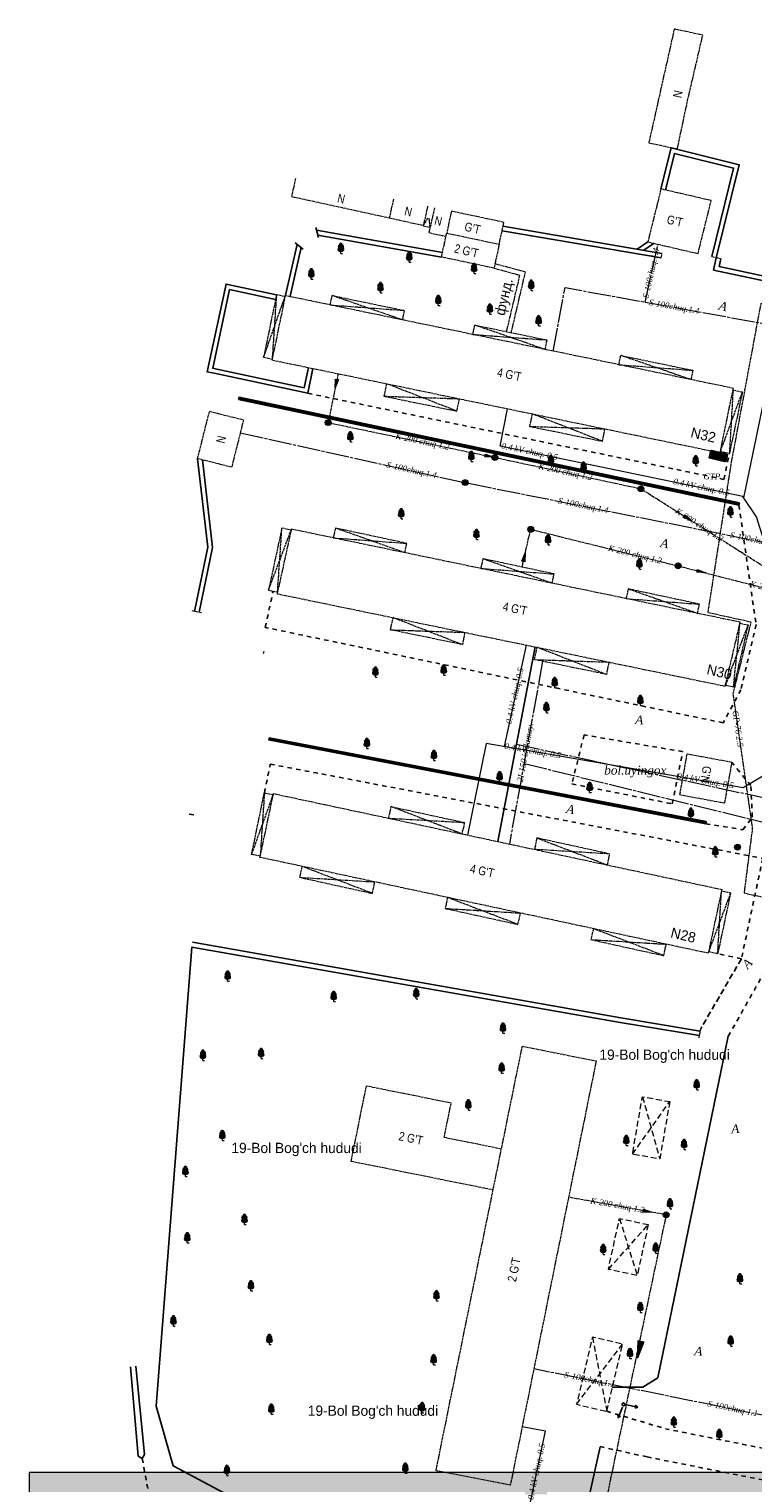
# Model space of a CAD drawing. Extents: x 352696 to 405256, y 4162769 to 4241487.
# Tile 70 of 148: x 403007 to 403130, y 4240380 to 4240629. Entities that reach past the tile are written whole.
import ezdxf
from ezdxf.enums import TextEntityAlignment as Align

# ---------------------------------------------------------------- set-up
doc = ezdxf.new("R2010")
doc.units = 0
doc.header["$LTSCALE"] = 0.5
doc.header["$MEASUREMENT"] = 0
for name, pattern in [('Build_Contour_Canopy_m1', [3, 2, -1]), ('Build_Contour_Resid_m1', [1, 1, 0]), ('Commnctn_Gas_Line_Ground_m1', [1, 1, 0]), ('Commnctn_Heating_Line_Unground_m1', [10, 8, -0.5, 1, -0.5]), ('Commnctn_Waterpipes_Line_Unground_m1', [10, 8, -0.5, 1, -0.5]), ('Commnctn_Сanaliz_Gravity_Ground_m1', [1, 1, 0]), ('Д_ТРОТ_ТРУБА', [3, 1.5, -1.5]), ('ЗД_СТР_РАЗВ', [3, 2, -1])]:
    doc.linetypes.add(name, pattern=pattern)
for name, color, linetype in [('(002) Рамка', 7, 'Continuous'), ('(007) Здания', 7, 'Continuous'), ('(013) Газ', 30, 'ИК_Газопровод -------г--------'), ('(014) Водопровод', 5, 'ИК_Водопровод -------в--------'), ('(022) Возд. Линии', 7, 'Continuous'), ('(025) Дорога', 7, 'Continuous'), ('(028) Гидротехн.', 7, 'Continuous'), ('(039) Земля', 7, 'Continuous'), ('(040) Ограда', 7, 'Continuous')]:
    doc.layers.add(name, color=color, linetype=linetype)
doc.layers.add('.', color=7, linetype='Continuous', lineweight=15)
for name, color, linetype, lineweight, true_color in [('AUTO#_ROADS_MTRAL_T', 7, 'Continuous', 15, 0x000000), ('COMMN_OBJCT_CNLIZ_B', 7, 'Continuous', 15, 0x000000), ('COMMN_OBJCT_CNLIZ_L', 7, 'Continuous', 15, 0x000000), ('COMMN_OBJCT_CNLIZ_T', 7, 'Continuous', 15, 0x000000), ('COMMN_OBJCT_WATER_L', 7, 'Continuous', 15, 0x000000), ('COMMN_OBJCT_WATER_T', 7, 'Continuous', 15, 0x000000), ('COMMN_OBJCT_WELL#_B', 7, 'Continuous', 15, 0x000000), ('GREEN_VGTAT_#####_B', 7, 'Continuous', 15, 0x000000)]:
    doc.layers.add(name, color=color, linetype=linetype, lineweight=lineweight, true_color=true_color)
for name, color, linetype, true_color in [('BUILD_CANOP_CNTUR_P', 7, 'Continuous', 0x000000), ('BUILD_RESID_CNTUR_P', 7, 'Continuous', 0x000000), ('BUILD_RESID_TITLE_T', 7, 'Continuous', 0x000000), ('COMMN_OBJCT_ELCTR_L', 7, 'Continuous', 0x000000), ('COMMN_OBJCT_ELCTR_T', 7, 'Continuous', 0x000000), ('COMMN_OBJCT_GAS##_L', 7, 'Continuous', 0x000000), ('COMMN_OBJCT_GAS##_T', 7, 'Continuous', 0x000000), ('COMMN_OBJCT_HEAT#_L', 7, 'Continuous', 0x000000), ('COMMN_OBJCT_HEAT#_T', 7, 'Continuous', 0x000000), ('COMMN_OBJCT_PETRL_T', 7, 'Continuous', 0x000000)]:
    doc.layers.add(name, color=color, linetype=linetype, true_color=true_color)
doc.styles.add('P-131', font='txt')
doc.styles.add('S', font='txtwr', dxfattribs={"oblique": 15})
doc.styles.add('БМ-431 (Times New Roman К)', font='timesi.ttf', dxfattribs={"height": 1})
doc.styles.add('Р-131 (Arial Narrow)', font='ARIALN.TTF', dxfattribs={"height": 1})
doc.linetypes.add('Commnctn_Electr_Cabel_Low_Unground_m1', pattern='A,4,-2,[1,Topography.shx,S=0.7,R=45,X=0,Y=0],0.001,[1,Topography.shx,S=0.7,R=315,X=0,Y=0],8,[1,Topography.shx,S=0.7,R=135,X=0,Y=0],0.001,[1,Topography.shx,S=0.7,R=225,X=0,Y=0],-2,4', length=20.002)
doc.linetypes.add('ИК_Водопровод -------в--------', pattern='A,9,-0.6,["В",Standard,S=1.2,R=0,X=0,Y=-0.6],-1.2', length=10.8)
doc.linetypes.add('ИК_Газопровод -------г--------', pattern='A,9,-0.6,["Г",Standard,S=1.2,R=0,X=0,Y=-0.6],-1.2', length=10.8)
doc.linetypes.add('ОГРАДА_ДЕР', pattern='A,2.5,["|",Standard,S=0.8,R=0,X=0,Y=-0.8],2.5', length=5)
doc.linetypes.add('ОГРАДА_М_1М', pattern='A,2.5,["о",Standard,S=1,R=0,X=0,Y=-0.35],0.5,["0",Standard,S=0.5,R=0,X=-0.3,Y=-0.25],2.5', length=5.5)

# ---------------------------------------------------------------- blocks, each defined once
blk = doc.blocks.new('S1')
at = {"layer": '(022) Возд. Линии'}
for p, q in [((-2, 0), (-1.5, 0.25)), ((-2, 0), (-1.5, -0.25)), ((0, 0), (-2, 0))]:
    blk.add_line(p, q, dxfattribs=at)
blk = doc.blocks.new('S2')
at = {"layer": '(022) Возд. Линии'}
for p, q in [((0, 0), (2, 0)), ((2, 0), (1.5, 0.25)), ((2, 0), (1.5, -0.25))]:
    blk.add_line(p, q, dxfattribs=at)
blk = doc.blocks.new('SS')
at = {"layer": '(022) Возд. Линии'}
blk.add_circle((0, 0), 0.25, dxfattribs=at)
blk = doc.blocks.new('Wellinspect_m1')
at = {"layer": 'COMMN_OBJCT_WELL#_B', "linetype": 'Continuous', "lineweight": 13, "true_color": 0xfffffe}
blk.add_hatch(color=7, dxfattribs=at).paths.add_polyline_path([(-1, 0, 1), (1, 0, 1)])
at = {"layer": 'COMMN_OBJCT_WELL#_B', "color": 18, "linetype": 'Continuous', "lineweight": 13, "true_color": 0x000000}
blk.add_line((-0.71, 0.71), (0.71, -0.71), dxfattribs=at)
blk.add_circle((0, 0), 1, dxfattribs=at)
blk = doc.blocks.new('CharacteristicFol_m1')
at = {"layer": 'GREEN_VGTAT_#####_B', "linetype": 'Continuous', "lineweight": 13, "true_color": 0xfffffe}
h = blk.add_hatch(color=7, dxfattribs=at)
h.dxf.hatch_style = 1
h.paths.add_polyline_path([(0.7, 1.95, 0.545245), (0.49, 2.94, 0.44906), (0, 3.5, 0.44906), (-0.49, 2.94, 0.545245), (-0.7, 1.95, 0.73339), (-0.48, 0.8), (0.48, 0.8, 0.73339)])
at = {"layer": 'GREEN_VGTAT_#####_B', "color": 18, "linetype": 'Continuous', "lineweight": 13, "true_color": 0x000000}
for p, q in [((-0.48, 0.8), (0.48, 0.8)), ((0, 0), (0, 0.8)), ((0, 0), (0, 0.8)), ((0, 0), (0.6, 0))]:
    blk.add_line(p, q, dxfattribs=at)
for centre, radius, start, end in [((-0.41, 1.41), 0.612, 118.4195, 263.4433), ((-0.28, 2.38), 0.602, 111.2452, 225.6501), ((0, 3), 0.501, 90.2911, 187.0229), ((0, 3), 0.501, 352.9771, 89.7089), ((0.41, 1.41), 0.612, 276.5567, 61.5805), ((0.28, 2.38), 0.602, 314.3499, 68.7548)]:
    blk.add_arc(centre, radius, start, end, dxfattribs=at)
blk = doc.blocks.new('CnlizDirection_m1')
at = {"layer": 'COMMN_OBJCT_CNLIZ_B', "linetype": 'Continuous', "lineweight": 13, "true_color": 0xa54100}
blk.add_hatch(color=34, dxfattribs=at).paths.add_polyline_path([(0, 0.5), (0, -0.5), (3, 0)])
at = {"layer": 'COMMN_OBJCT_CNLIZ_B', "color": 34, "linetype": 'Continuous', "lineweight": 13, "true_color": 0xa54100}
blk.add_lwpolyline([(0, 0.5), (3, 0), (0, -0.5), (0, 0.5)], dxfattribs=at)
blk = doc.blocks.new('wewewrwerwer')
at = {"layer": '(013) Газ', "linetype": 'Continuous'}
h = blk.add_hatch(dxfattribs=at)
h.set_pattern_fill('ANSI31', color=0, scale=0.002474, angle=76.4664, style=0)
h.set_pattern_definition([(121.4664468, (403676.762062, 4239916.158211), (-0.006700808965, -0.004100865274), [])])
h.paths.add_polyline_path([(403125.74, 4240554.92), (403122.87, 4240555.61), (403123.18, 4240556.91), (403126.05, 4240556.21)])
at = {"layer": '(014) Водопровод', "flags": 128}
blk.add_lwpolyline([(403093.14, 4240523.24), (403086.7, 4240489.94)], dxfattribs=at)
at = {"layer": '(025) Дорога', "linetype": 'Д_ТРОТ_ТРУБА'}
for points in [[(403054.22, 4240566.66), (403125.4, 4240551.93), (403126.34, 4240556.36)], [(403127.97, 4240547.51), (403130.91, 4240527.08), (403128.33, 4240515.92), (403125.29, 4240510.25), (403046.94, 4240526.58), (403048.26, 4240532.79)], [(403101.49, 4240508.19), (403099.4, 4240499.8), (403116.58, 4240496.39), (403118.35, 4240505.32), (403101.49, 4240508.19)], [(403046.78, 4240498.27), (403047.8, 4240503.19), (403132.06, 4240487.05), (403128.4, 4240469.87), (403124.34, 4240470.73)], [(403122.31, 4240492.99), (403128.64, 4240491.95), (403130.27, 4240494.13), (403130.02, 4240499.51), (403126.78, 4240503.47)]]:
    blk.add_lwpolyline(points, dxfattribs=at)
at = {"layer": '(025) Дорога', "linetype": 'Д_ТРОТ_ТРУБА', "flags": 128}
for points in [[(403126.16, 4240456.6), (403138.67, 4240478.89), (403139.14, 4240484.93), (403143.28, 4240487.97), (403150.42, 4240486.54), (403164.71, 4240483.02), (403144.27, 4240383.63), (403115.41, 4240389.42)], [(403105.36, 4240392.41), (403115.41, 4240389.42), (403115.41, 4240389.42)], [(403112.26, 4240384.6), (403104.22, 4240386.38)], [(403112.26, 4240384.6), (403189.35, 4240369.29)]]:
    blk.add_lwpolyline(points, dxfattribs=at)
at = {"layer": '(025) Дорога', "linetype": 'ЗД_СТР_РАЗВ'}
blk.add_lwpolyline([(403128.4, 4240469.87), (403121.44, 4240457.89)], dxfattribs=at)
at = {"layer": '(028) Гидротехн.'}
for points in [[(403042.45, 4240565.99), (403042.37, 4240565.6)], [(403042.37, 4240565.6), (403127.97, 4240547.51)], [(403042.45, 4240565.99), (403128.05, 4240547.9)], [(403128.05, 4240547.9), (403127.97, 4240547.51)], [(403047.5, 4240507.32), (403122.31, 4240492.99)], [(403047.58, 4240507.71), (403122.38, 4240493.38)], [(403026.27, 4240385.04), (403025.89, 4240384.34), (403025.19, 4240384.72)]]:
    blk.add_lwpolyline(points, dxfattribs=at)
at = {"layer": '(028) Гидротехн.', "color": 4}
for points in [[(403042.41, 4240565.79), (403128.01, 4240547.7)], [(403047.54, 4240507.51), (403122.35, 4240493.19)]]:
    blk.add_lwpolyline(points, dxfattribs=at)
at = {"layer": '(028) Гидротехн.', "color": 3}
for points in [[(403025.19, 4240384.72), (403023.85, 4240400.04)], [(403026.27, 4240385.04), (403024.77, 4240400.15)]]:
    blk.add_lwpolyline(points, dxfattribs=at)
at = {"layer": '(028) Гидротехн.', "linetype": 'Д_ТРОТ_ТРУБА'}
blk.add_lwpolyline([(403025.89, 4240384.34), (403026.91, 4240378.71)], dxfattribs=at)
at = {"layer": '(040) Ограда', "linetype": 'ОГРАДА_ДЕР', "flags": 128}
for points in [[(403114.63, 4240601.63), (403116.37, 4240608.67), (403128.04, 4240605.78), (403124.1, 4240589.86)], [(403055.58, 4240595.03), (403056.02, 4240593.32)], [(403055.69, 4240594.6), (403077.25, 4240590.76)], [(403114.68, 4240589.82), (403087.45, 4240594.45)], [(403112.39, 4240592.57), (403110.58, 4240591.33)], [(403050.41, 4240583.47), (403052.38, 4240592.13)], [(403052.03, 4240592.41), (403053.42, 4240591.31)], [(403113.45, 4240592.33), (403111.72, 4240591.14)], [(403141.91, 4240589.39), (403140.61, 4240584.13), (403123.65, 4240587.74), (403124.1, 4240589.86)], [(403055.1, 4240570.91), (403054.22, 4240566.66), (403038.48, 4240570.02), (403037.01, 4240570.33), (403040.22, 4240585.36), (403048.85, 4240583.51)], [(403036.19, 4240555.25), (403037.92, 4240540.28), (403035.61, 4240529.17)], [(403033.94, 4240494.62), (403034.73, 4240494.5)], [(403121.24, 4240456.71), (403107.66, 4240458.96), (403034.39, 4240471.88)]]:
    blk.add_lwpolyline(points, dxfattribs=at)
at = {"layer": '(040) Ограда', "flags": 128}
for points in [[(403115.41, 4240601.44), (403116.95, 4240607.7), (403127.07, 4240605.2), (403123.33, 4240590.05)], [(403114.81, 4240590.61), (403087.58, 4240595.24)], [(403055.91, 4240593.75), (403077.11, 4240589.97)], [(403051.19, 4240583.3), (403053.07, 4240591.59)], [(403141.13, 4240589.56), (403140.02, 4240585.07), (403124.6, 4240588.36), (403124.88, 4240589.69)], [(403054.32, 4240571.07), (403053.6, 4240567.61), (403038.65, 4240570.8), (403037.96, 4240570.95), (403040.84, 4240584.41), (403048.69, 4240582.73)], [(403035.36, 4240555.46), (403037.11, 4240540.32), (403034.83, 4240529.33)], [(403121.37, 4240457.5), (403107.79, 4240459.75), (403034.49, 4240472.72)]]:
    blk.add_lwpolyline(points, dxfattribs=at)
at = {"layer": '(040) Ограда', "linetype": 'ОГРАДА_М_1М', "flags": 128}
for points in [[(403104.21, 4240386.32), (403100.07, 4240367.61), (403039.86, 4240378.46), (403031.2, 4240383.08), (403028.29, 4240393.3), (403034.39, 4240471.88)], [(403126.16, 4240456.6), (403114.1, 4240398.15), (403111.55, 4240396.56), (403106.29, 4240396.52)]]:
    blk.add_lwpolyline(points, dxfattribs=at)
at = {"layer": 'BUILD_CANOP_CNTUR_P', "color": 18, "linetype": 'Build_Contour_Canopy_m1', "lineweight": 13, "true_color": 0x000000, "flags": 128}
for points in [[(403116.15, 4240445.42), (403114.43, 4240435.61), (403109.76, 4240436.42), (403111.48, 4240446.24)], [(403112.46, 4240424.37), (403110.57, 4240415.64), (403105.64, 4240416.71), (403107.54, 4240425.44)], [(403105.36, 4240392.41), (403108.05, 4240403.9), (403102.9, 4240405.11), (403100.21, 4240393.62)]]:
    blk.add_lwpolyline(points, close=True, dxfattribs=at)
for points in [[(403111.48, 4240446.24), (403114.43, 4240435.61)], [(403109.76, 4240436.42), (403116.15, 4240445.42)], [(403105.64, 4240416.71), (403112.46, 4240424.37)], [(403107.54, 4240425.44), (403110.57, 4240415.64)], [(403100.21, 4240393.62), (403108.05, 4240403.9)], [(403102.9, 4240405.11), (403105.36, 4240392.41)]]:
    blk.add_lwpolyline(points, dxfattribs=at)
at = {"layer": 'BUILD_RESID_CNTUR_P', "color": 18, "linetype": 'Build_Contour_Resid_m1', "lineweight": 13, "true_color": 0x000000}
for points in [[(403117.45, 4240608.5), (403119.2, 4240616.77), (403121.8, 4240627.96), (403116.91, 4240629), (403112.56, 4240609.54), (403117.45, 4240608.5)], [(403052.12, 4240603.45), (403051.43, 4240600.35), (403068.16, 4240596.69)], [(403112.39, 4240592.57), (403120.99, 4240590.58), (403123.23, 4240599.64), (403114.63, 4240601.63), (403112.39, 4240592.57)], [(403068.87, 4240599.91), (403068.16, 4240596.69), (403073.99, 4240595.4)], [(403074.72, 4240598.68), (403073.97, 4240595.32), (403075.14, 4240595.06)], [(403075.89, 4240598.43), (403074.94, 4240594.16), (403077.86, 4240593.51)], [(403086.97, 4240592.18), (403087.45, 4240594.45), (403087.76, 4240595.92), (403078.78, 4240597.82), (403077.99, 4240594.08), (403086.97, 4240592.18)], [(403073.97, 4240595.32), (403074.75, 4240596.66)], [(403075.14, 4240595.06), (403075, 4240596.62)], [(403086.97, 4240592.18), (403086.06, 4240588.08), (403077.08, 4240589.98), (403077.99, 4240594.08)], [(403114.68, 4240589.82), (403114.81, 4240590.61)], [(403123.33, 4240590.05), (403124.1, 4240589.86)], [(403086.06, 4240588.08), (403090.46, 4240586.9), (403088.18, 4240577.22)], [(403086.23, 4240588.86), (403091.42, 4240587.47), (403088.97, 4240577.06)], [(403124.88, 4240589.69), (403124.1, 4240589.86)], [(403050.32, 4240583.21), (403048.85, 4240583.51), (403046.65, 4240572.82), (403048.11, 4240572.52)], [(403046.65, 4240572.82), (403050.32, 4240583.21)], [(403127.03, 4240567.5), (403050.35, 4240583.37), (403048.08, 4240572.36), (403124.76, 4240556.49), (403127.03, 4240567.5)], [(403048.85, 4240583.51), (403048.11, 4240572.52)], [(403058.06, 4240581.78), (403058.39, 4240583.39), (403070.72, 4240580.84), (403070.39, 4240579.22)], [(403070.39, 4240579.22), (403058.39, 4240583.39)], [(403058.06, 4240581.78), (403070.72, 4240580.84)], [(403082.45, 4240576.73), (403082.78, 4240578.34), (403095.11, 4240575.79), (403094.78, 4240574.18)], [(403094.78, 4240574.18), (403082.78, 4240578.34)], [(403082.45, 4240576.73), (403095.11, 4240575.79)], [(403107.44, 4240571.55), (403107.77, 4240573.14), (403120.1, 4240570.59), (403119.77, 4240569)], [(403119.77, 4240569), (403107.77, 4240573.14)], [(403107.44, 4240571.55), (403120.1, 4240570.59)], [(403067.69, 4240568.3), (403067.25, 4240566.16), (403079.73, 4240563.61), (403080.16, 4240565.72)], [(403079.73, 4240563.61), (403067.69, 4240568.3)], [(403067.25, 4240566.16), (403080.16, 4240565.72)], [(403126.97, 4240567.22), (403128.58, 4240566.89), (403126.34, 4240556.36), (403124.8, 4240556.68)], [(403124.8, 4240556.68), (403128.58, 4240566.89)], [(403126.97, 4240567.22), (403126.34, 4240556.36)], [(403037.39, 4240563.58), (403043.21, 4240562.12), (403041.18, 4240554), (403035.36, 4240555.46), (403037.39, 4240563.58)], [(403092.59, 4240563.15), (403092.15, 4240561), (403104.63, 4240558.45), (403105.06, 4240560.57)], [(403104.63, 4240558.45), (403092.59, 4240563.15)], [(403092.15, 4240561), (403105.06, 4240560.57)], [(403051.36, 4240543.24), (403049.78, 4240543.58), (403047.49, 4240532.96), (403049.03, 4240532.63)], [(403047.5, 4240533.01), (403051.36, 4240543.24)], [(403128.2, 4240527.47), (403051.39, 4240543.4), (403048.97, 4240532.35), (403125.65, 4240516.54), (403128.2, 4240527.47)], [(403049.03, 4240532.63), (403049.78, 4240543.58)], [(403070.8, 4240539.38), (403071.14, 4240540.97), (403058.93, 4240543.58), (403058.57, 4240541.91)], [(403070.8, 4240539.38), (403058.93, 4240543.58)], [(403058.57, 4240541.91), (403071.14, 4240540.97)], [(403096.02, 4240534.14), (403096.36, 4240535.73), (403084.15, 4240538.34), (403083.8, 4240536.68)], [(403096.02, 4240534.14), (403084.15, 4240538.34)], [(403083.8, 4240536.68), (403096.36, 4240535.73)], [(403120.88, 4240528.99), (403121.22, 4240530.56), (403109.01, 4240533.17), (403108.66, 4240531.52)], [(403120.88, 4240528.99), (403109.01, 4240533.17)], [(403108.66, 4240531.52), (403121.22, 4240530.56)], [(403036, 4240529.09), (403034.44, 4240529.41)], [(403081.09, 4240525.73), (403080.66, 4240523.64), (403068.38, 4240526.17), (403068.81, 4240528.26)], [(403080.66, 4240523.64), (403068.81, 4240528.26)], [(403068.38, 4240526.17), (403081.09, 4240525.73)], [(403128.16, 4240527.29), (403129.54, 4240527), (403127.06, 4240516.37), (403125.68, 4240516.66)], [(403125.68, 4240516.66), (403129.54, 4240527)], [(403127.06, 4240516.37), (403128.16, 4240527.29)], [(403105.74, 4240520.65), (403105.3, 4240518.54), (403093.02, 4240521.07), (403093.45, 4240523.18)], [(403105.3, 4240518.54), (403093.45, 4240523.18)], [(403046.68, 4240522.47), (403046.6, 4240522.08)], [(403093.02, 4240521.07), (403105.74, 4240520.65)], [(403047.58, 4240507.71), (403047.5, 4240507.32)], [(403117.82, 4240497.97), (403125.56, 4240496.53), (403126.8, 4240503.47), (403119.06, 4240504.91), (403117.82, 4240497.97)], [(403046.07, 4240487.42), (403044.6, 4240487.73), (403046.78, 4240498.27), (403048.31, 4240497.95)], [(403044.6, 4240487.73), (403048.31, 4240497.95)], [(403048.35, 4240498.14), (403125.05, 4240481.74), (403122.73, 4240470.82), (403046.03, 4240487.22), (403048.35, 4240498.14)], [(403046.78, 4240498.27), (403046.07, 4240487.42)], [(403068.05, 4240493.93), (403068.48, 4240495.91), (403081.01, 4240493.2), (403080.59, 4240491.25)], [(403080.59, 4240491.25), (403068.48, 4240495.91)], [(403068.05, 4240493.93), (403081.01, 4240493.2)], [(403122.38, 4240493.38), (403122.31, 4240492.99)], [(403105.47, 4240485.93), (403105.88, 4240487.8), (403093.42, 4240490.54), (403092.99, 4240488.59)], [(403093.42, 4240490.54), (403105.47, 4240485.93)], [(403105.88, 4240487.8), (403092.99, 4240488.59)], [(403053.22, 4240485.69), (403052.8, 4240483.81), (403065.26, 4240481.07), (403065.69, 4240483.02)], [(403065.26, 4240481.07), (403053.22, 4240485.69)], [(403052.8, 4240483.81), (403065.69, 4240483.02)], [(403125, 4240481.5), (403126.56, 4240481.17), (403124.34, 4240470.73), (403122.78, 4240471.06)], [(403126.56, 4240481.17), (403122.78, 4240471.06)], [(403124.34, 4240470.73), (403125, 4240481.5)], [(403078.12, 4240480.36), (403077.71, 4240478.49), (403090.17, 4240475.75), (403090.6, 4240477.69)], [(403077.71, 4240478.49), (403090.6, 4240477.69)], [(403090.17, 4240475.75), (403078.12, 4240480.36)], [(403103.07, 4240475.03), (403102.66, 4240473.15), (403115.12, 4240470.41), (403115.55, 4240472.36)], [(403102.66, 4240473.15), (403115.55, 4240472.36)], [(403115.12, 4240470.41), (403103.07, 4240475.03)], [(403121.17, 4240456.32), (403121.44, 4240457.89)], [(403090.92, 4240454.9), (403103.55, 4240452.39), (403088.86, 4240379.77), (403076.15, 4240382.23), (403090.92, 4240454.9)], [(403087.34, 4240437.3), (403077.55, 4240439.27), (403078.74, 4240445.16), (403064.18, 4240448.09), (403061.59, 4240435.24), (403085.93, 4240430.34)]]:
    blk.add_lwpolyline(points, dxfattribs=at)
at = {"layer": 'COMMN_OBJCT_CNLIZ_L', "color": 34, "linetype": 'Commnctn_Сanaliz_Gravity_Ground_m1', "lineweight": 15, "true_color": 0xa54100, "flags": 128}
for points in [[(403059.4, 4240570.02), (403057.7, 4240561.65), (403086.22, 4240555.68), (403111.2, 4240550.33), (403142.01, 4240530.86)], [(403090.87, 4240536.9), (403092.35, 4240543.38), (403117.57, 4240537.12), (403142.01, 4240530.86)], [(403115.52, 4240426.05), (403098.83, 4240429.04)], [(403115.52, 4240426.05), (403103.03, 4240366.68), (403108.61, 4240360.58), (403148.38, 4240346.26), (403187.21, 4240335.66)]]:
    blk.add_lwpolyline(points, dxfattribs=at)
at = {"layer": 'COMMN_OBJCT_ELCTR_L', "color": 1, "linetype": 'Commnctn_Electr_Cabel_Low_Unground_m1', "lineweight": 15, "true_color": 0xff0000, "flags": 128}
for points in [[(403128.83, 4240548.76), (403135.32, 4240580.1), (403183.84, 4240570.06), (403184.75, 4240574.67)], [(403147.14, 4240509.75), (403146.61, 4240506.84), (403141.38, 4240507.06), (403137.5, 4240513.74), (403135.8, 4240530.26), (403130.99, 4240545.51), (403128.67, 4240549.01), (403087.1, 4240557.63), (403088.38, 4240564.02)], [(403087.84, 4240506.2), (403091.64, 4240523.55)], [(403147.5, 4240509.69), (403146.89, 4240506.51), (403141.12, 4240506.47), (403128.69, 4240499.1), (403084.71, 4240506.74), (403081.53, 4240491.05)], [(403091.45, 4240355.53), (403091.98, 4240357.46), (403088.36, 4240358.34), (403094.91, 4240389.02), (403090.88, 4240389.78)]]:
    blk.add_lwpolyline(points, dxfattribs=at)
at = {"layer": 'COMMN_OBJCT_GAS##_L', "color": 30, "linetype": 'Commnctn_Gas_Line_Ground_m1', "lineweight": 15, "true_color": 0xff7d00, "flags": 128}
blk.add_lwpolyline([(403151.35, 4240581.62), (403150.88, 4240580.86), (403131.7, 4240581.97), (403126.62, 4240554.64), (403122.65, 4240529.16), (403130.03, 4240527.55), (403126.95, 4240515.23), (403130.27, 4240492.15), (403128.85, 4240481.14), (403146.62, 4240477.2)], dxfattribs=at)
at = {"layer": 'COMMN_OBJCT_HEAT#_L', "color": 219, "linetype": 'Commnctn_Heating_Line_Unground_m1', "lineweight": 15, "true_color": 0x501950, "flags": 128}
for points in [[(403094.38, 4240520.79), (403088.71, 4240489.51)], [(403091.21, 4240503.31), (403137.13, 4240492.02), (403185.55, 4240480.75)]]:
    blk.add_lwpolyline(points, dxfattribs=at)
at = {"layer": 'COMMN_OBJCT_WATER_L', "color": 5, "linetype": 'Commnctn_Waterpipes_Line_Unground_m1', "lineweight": 15, "true_color": 0x0000ff, "flags": 128}
for points in [[(403111.96, 4240582.26), (403114.14, 4240592.17)], [(403096.2, 4240573.88), (403098.22, 4240584.75), (403139.62, 4240577.26), (403229.18, 4240556.75)], [(403042.66, 4240559.9), (403081.14, 4240551.37), (403143.29, 4240538.96)], [(403089.92, 4240506.59), (403157.22, 4240492.05), (403180.79, 4240486.51)], [(403193.57, 4240379.24), (403092.89, 4240399.67)]]:
    blk.add_lwpolyline(points, dxfattribs=at)
at = {"layer": '(022) Возд. Линии'}
for name, p, rotation in [('SS', (403108.25, 4240393.59), 83.07220740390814), ('S2', (403108.73, 4240393.5), 348.9539532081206), ('S1', (403108.06, 4240393.13), 67.34522255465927)]:
    blk.add_blockref(name, p, dxfattribs=dict(at, rotation=rotation))
at = {"layer": 'COMMN_OBJCT_CNLIZ_B', "color": 34, "true_color": 0xa54100}
for p, xscale, yscale, zscale, rotation in [((403059.2, 4240569.04), 0.5, 0.5, 0.5, 258.5360658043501), ((403084.58, 4240556.02), 0.5, 0.5, 0.5, 348.1762381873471), ((403118.62, 4240545.64), 0.5, 0.5, 0.5, 327.7090391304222), ((403091.09, 4240537.88), 0.5, 0.5, 0.5, 77.1172449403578), ((403120.84, 4240536.28), 0.5, 0.5, 0.5, 345.6332711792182), ((403111.58, 4240426.75), 0.4999999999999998, 0.4999999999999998, 0.4999999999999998, 349.8374574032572)]:
    blk.add_blockref('CnlizDirection_m1', p, dxfattribs=dict(at, xscale=xscale, yscale=yscale, zscale=zscale, rotation=rotation))
at = {"layer": 'COMMN_OBJCT_CNLIZ_B', "color": 34, "true_color": 0xa54100, "rotation": 257.7178705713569}
blk.add_blockref('CnlizDirection_m1', (403111.24, 4240404.41), dxfattribs=at)
at = {"layer": 'COMMN_OBJCT_WELL#_B', "color": 18, "true_color": 0x000000, "xscale": 0.5, "yscale": 0.5, "zscale": 0.5}
for p in [(403057.71, 4240561.64), (403086.22, 4240555.68), (403081.14, 4240551.37), (403111.21, 4240550.32), (403092.36, 4240543.37), (403117.57, 4240537.12), (403127.74, 4240488.97), (403115.52, 4240426.05)]:
    blk.add_blockref('Wellinspect_m1', p, dxfattribs=at)
at = {"layer": 'GREEN_VGTAT_#####_B', "color": 18, "true_color": 0x000000, "xscale": 0.5, "yscale": 0.5, "zscale": 0.5}
for p in [(403059.87, 4240590.59), (403071.57, 4240589.12), (403054.81, 4240586.22), (403082.67, 4240587.15), (403066.65, 4240583.87), (403092.44, 4240584.27), (403076.54, 4240581.69), (403085.36, 4240580.2), (403093.7, 4240578.2), (403061.5, 4240558.33), (403082.19, 4240554.97), (403095.8, 4240554.31), (403120.59, 4240554.25), (403101.39, 4240553.13), (403070.2, 4240545.17), (403126.52, 4240545.47), (403083.07, 4240541.61), (403095.33, 4240540.72), (403110.95, 4240536.57), (403065.79, 4240518.08), (403077.47, 4240518.41), (403096.46, 4240516.26), (403095.04, 4240511.98), (403111.12, 4240513.2), (403064.32, 4240505.86), (403075.79, 4240503.79), (403087.03, 4240500.16), (403102.43, 4240498.33), (403119.76, 4240493.89), (403123.93, 4240487.31), (403040.5, 4240466.01), (403058.64, 4240462.53), (403072.76, 4240463.03), (403087.6, 4240457.11), (403036.26, 4240452.48), (403046.23, 4240452.77), (403087.38, 4240450.28), (403120.75, 4240447.43), (403081.68, 4240443.98), (403039.59, 4240438.76), (403108.7, 4240437.89), (403118.6, 4240437.21), (403033.27, 4240432.6), (403116.19, 4240427.04), (403043.38, 4240424.38), (403033.59, 4240421.23), (403104.75, 4240419.26), (403113.73, 4240419.47), (403128.15, 4240414.21), (403044.48, 4240413.01), (403076.23, 4240411.32), (403111.11, 4240409.33), (403031.22, 4240407.01), (403047.64, 4240403.85), (403126.57, 4240403.56), (403075.74, 4240400.36), (403109.34, 4240401.45), (403047.97, 4240391.9), (403073.77, 4240392.17), (403116.84, 4240389.68), (403124.63, 4240387.57), (403070.9, 4240381.8), (403040.37, 4240381.43)]:
    blk.add_blockref('CharacteristicFol_m1', p, dxfattribs=at)
at = {"layer": '(007) Здания', "style": 'P-131'}
for s, rotation, p in [('фунд.', 76.7392, (403087.86, 4240579.85)), ('N32', 346.8126, (403119.6, 4240559.16)), ('N30', 346.8126, (403122.35, 4240518.6)), ('N28', 346.8126, (403116.17, 4240473.55))]:
    blk.add_text(s, height=1.75, rotation=rotation, dxfattribs=at).set_placement(p)
at = {"layer": '(039) Земля', "style": 'P-131'}
for p in [(403104.11, 4240452.57), (403041.14, 4240436.61), (403054.21, 4240391.64)]:
    blk.add_text("19-Bol Bog'ch hududi", height=1.76, dxfattribs=at).set_placement(p)
at = {"color": 7, "style": 'S', "oblique": 15, "flags": 8}
blk.add_attdef('SK', (403148.11, 4240555.26), '', height=2, dxfattribs=at)
at = {"layer": 'AUTO#_ROADS_MTRAL_T', "color": 18, "true_color": 0x000000, "style": 'БМ-431 (Times New Roman К)'}
for rotation, p in [(346.7132, (403125.09, 4240580.84)), (350.9773, (403115.13, 4240540.23)), (356.8184, (403110.89, 4240510)), (351.1063, (403099.03, 4240494.72)), (48.3254, (403129.95, 4240468.54)), (3.8153, (403127.39, 4240440.02)), (355.8144, (403121, 4240401.95))]:
    blk.add_text('A', height=1.5, rotation=rotation, dxfattribs=at).set_placement(p, align=Align.CENTER)
blk.add_text('bol.uyingox', height=1.5, dxfattribs=at).set_placement((403104.93, 4240501.4))
at = {"layer": 'BUILD_RESID_TITLE_T', "color": 18, "true_color": 0x000000, "style": 'Р-131 (Arial Narrow)'}
for s, rotation, p in [('N', 78.052, (403118.12, 4240617.11)), ('N', 346.9713, (403059.16, 4240599.37)), ('N', 346.9713, (403070.64, 4240597.18)), ('N', 346.9713, (403075.77, 4240595.56)), ("G'T", 346.9713, (403080.91, 4240594.52)), ("G'T", 346.9713, (403115.53, 4240595.74)), ("2 G'T", 346.9713, (403079.16, 4240590.78)), ("4 G'T", 348.2356, (403086.51, 4240569.57)), ('N', 75.9638, (403039.96, 4240557.97)), ("4 G'T", 348.2356, (403087.48, 4240529.49)), ("G'N", 259.8696, (403121.84, 4240502.96)), ("4 G'T", 348.2356, (403081.86, 4240484.61)), ("2 G'T", 348.2356, (403069.66, 4240438.84)), ("2 G'T", 78.5642, (403089.82, 4240414.47))]:
    blk.add_text(s, height=1.5, rotation=rotation, dxfattribs=at).set_placement(p)
at = {"layer": 'COMMN_OBJCT_CNLIZ_T', "color": 18, "linetype": 'Continuous', "true_color": 0x000000, "style": 'БМ-431 (Times New Roman К)'}
for rotation, p in [(348.1762, (403073.81, 4240558.28)), (347.9126, (403098.27, 4240553.1)), (327.709, (403121.16, 4240544.04)), (346.059, (403110.17, 4240538.96)), (345.6333, (403134.4, 4240532.81)), (349.8375, (403107.17, 4240427.54))]:
    blk.add_text('K-200 chuq 1.2', height=1, rotation=rotation, dxfattribs=at).set_placement(p, align=Align.MIDDLE)
at = {"layer": 'COMMN_OBJCT_ELCTR_T', "color": 18, "linetype": 'Continuous', "true_color": 0x000000, "style": 'БМ-431 (Times New Roman К)'}
for rotation, p in [(348.2875, (403092.16, 4240556.58)), (348.2875, (403121.54, 4240550.49)), (77.6506, (403089.74, 4240514.87)), (350.1478, (403092.68, 4240505.35)), (350.1478, (403122.24, 4240500.22)), (77.9403, (403093.43, 4240382.08))]:
    blk.add_text('0.4 kV chuq. 0.5', height=1, rotation=rotation, dxfattribs=at).set_placement(p, align=Align.MIDDLE)
at = {"layer": 'COMMN_OBJCT_GAS##_T', "color": 18, "linetype": 'Continuous', "true_color": 0x000000, "style": 'БМ-431 (Times New Roman К)'}
blk.add_text('GP-76 2.5', height=1, rotation=278.1784, dxfattribs=at).set_placement((403127.81, 4240509.23), align=Align.MIDDLE)
at = {"layer": 'COMMN_OBJCT_HEAT#_T', "color": 18, "linetype": 'Continuous', "true_color": 0x000000, "style": 'БМ-431 (Times New Roman К)'}
blk.add_text('2I-150 ishlamay.', height=1, rotation=79.7181, dxfattribs=at).set_placement((403091.54, 4240505.15), align=Align.MIDDLE)
at = {"layer": 'COMMN_OBJCT_PETRL_T', "color": 18, "linetype": 'Continuous', "true_color": 0x000000, "style": 'БМ-431 (Times New Roman К)'}
blk.add_text('GTP', height=1, dxfattribs=at).set_placement((403121.92, 4240551.92))
at = {"layer": 'COMMN_OBJCT_WATER_T', "color": 18, "linetype": 'Continuous', "true_color": 0x000000, "style": 'БМ-431 (Times New Roman К)'}
for s, rotation, p in [('S-100chuq.1.4', 77.6302, (403113.05, 4240587.21)), ('S-100chuq.1.4', 349.7513, (403116.86, 4240581.37)), ('S-100chuq.1.4', 347.5025, (403071.94, 4240553.41)), ('S-100chuq.1.4', 348.7073, (403101.32, 4240547.34)), ('S-100chuq.1.4', 348.7073, (403130.74, 4240541.47)), ('S-100chuq 1.1', 348.5304, (403102.39, 4240397.74)), ('S-100chuq 1.1', 348.5304, (403126.89, 4240392.77))]:
    blk.add_text(s, height=1, rotation=rotation, dxfattribs=at).set_placement(p, align=Align.MIDDLE)

msp = doc.modelspace()

# ---------------------------------------------------------------- hatches: boundary and pattern name
at = {"layer": '.', "lineweight": 20, "ltscale": 100, "true_color": 0xffffff}
h = msp.add_hatch(color=7, dxfattribs=at)
h.dxf.hatch_style = 1
h.paths.add_polyline_path([(403306.7369, 4240159.2004), (403306.7369, 4240381.9504), (403006.525, 4240381.9504), (403006.525, 4240159.2004)])
h.paths.add_polyline_path([(403302.9869, 4240206.3173), (403302.9869, 4240172.6986), (403021.525, 4240172.6986), (403021.525, 4240378.2004), (403302.9869, 4240378.2004)], flags=16)

# ---------------------------------------------------------------- linework, layer by layer
at = {"layer": '(002) Рамка', "lineweight": 0}
msp.add_lwpolyline([(403306.7369, 4240159.2004), (403306.7369, 4240381.9504), (403006.525, 4240381.9504), (403006.525, 4240159.2004)], close=True, dxfattribs=at)

# ---------------------------------------------------------------- block references
at = {"color": 1, "linetype": 'Continuous', "lineweight": 50}
msp.add_blockref('wewewrwerwer', (0, 0), dxfattribs=at)

doc.saveas('drawing.dxf')
